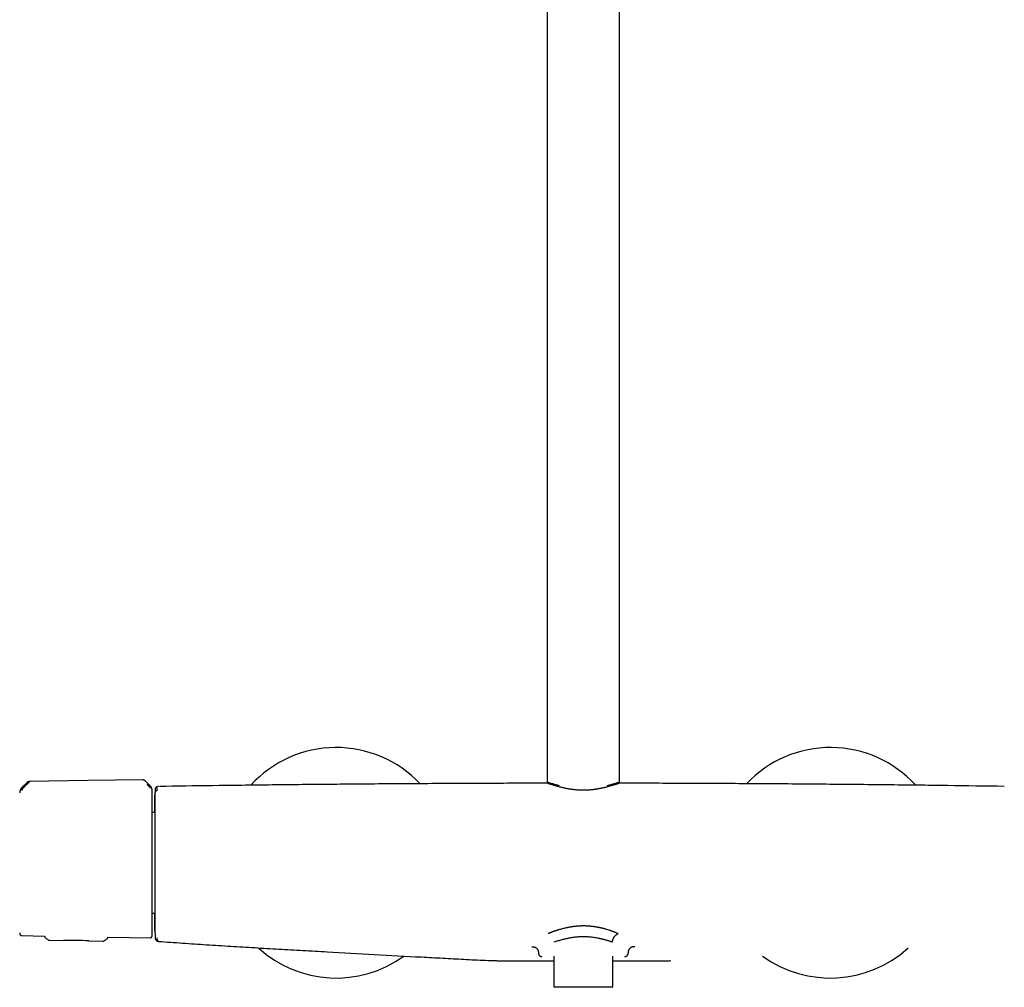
# Model space of a CAD drawing. Header units: millimetres. Extents: x 8 to 1795, y 12 to 2712.
# Tile 14 of 24: x 741 to 1040, y 1474 to 1768. Entities that reach past the tile are written whole.
import ezdxf

# ---------------------------------------------------------------- set-up
doc = ezdxf.new("R2010")
doc.units = ezdxf.units.MM

msp = doc.modelspace()

# ---------------------------------------------------------------- linework, layer by layer
at = {"color": 7, "linetype": 'Continuous', "lineweight": 30}
for p, q in [((901.47, 2018.04), (901.47, 1536.15)), ((923.37, 1536.15), (923.37, 2018.04)), ((743.61, 1536.02), (743.56, 1535.98)), ((744.36, 1536.29), (744.36, 1536.29)), ((779.57, 1536.36), (779.5, 1536.43)), ((780.87, 1535.08), (779.56, 1536.37)), ((779.56, 1536.37), (779.56, 1536.36)), ((743.52, 1535.94), (742.11, 1534.54)), ((742.12, 1534.54), (742.12, 1534.53)), ((742.8, 1534.73), (742.95, 1534.88)), ((743.51, 1535.94), (743.51, 1535.93)), ((743.52, 1535.94), (743.51, 1535.94)), ((781.59, 1533.38), (781.59, 1533.39)), ((782.47, 1533.92), (782.43, 1532.21)), ((782.47, 1534.01), (782.47, 1534.01)), ((782.98, 1533.48), (783.03, 1533.48)), ((783.47, 1534.78), (783.28, 1534.76)), ((902.26, 1535.57), (902.26, 1535.45)), ((919.61, 1534.72), (919.59, 1534.72)), ((922.57, 1535.45), (922.57, 1535.58)), ((782.4, 1526.91), (781.59, 1526.91)), ((781.59, 1496.32), (782.39, 1496.32)), ((742.01, 1489.48), (748.93, 1489.37)), ((748.93, 1489.37), (748.93, 1489.32)), ((748.93, 1489.32), (748.93, 1489.26)), ((748.93, 1489.32), (748.93, 1489.32)), ((767.93, 1488.59), (767.97, 1488.63)), ((768.14, 1489.07), (768.13, 1488.98)), ((768.13, 1488.98), (768.13, 1489)), ((768.14, 1489.07), (781.1, 1488.87)), ((782.43, 1491.02), (782.47, 1489.34)), ((782.47, 1489.11), (782.48, 1489.07)), ((750.43, 1488.07), (754.66, 1488.06)), ((750.43, 1488.07), (750.43, 1488.07)), ((762.36, 1487.93), (766.59, 1487.79)), ((766.59, 1487.79), (766.6, 1487.79)), ((783.35, 1487.76), (783.48, 1487.74)), ((899.68, 1483), (899.81, 1483.14)), ((903.44, 1483.25), (903.44, 1473.99)), ((921.4, 1473.99), (921.4, 1483.25)), ((925.02, 1483.14), (925.15, 1483)), ((903.44, 1473.99), (903.64, 1473.79)), ((903.44, 1473.99), (921.4, 1473.99)), ((921.2, 1473.79), (903.64, 1473.79)), ((921.2, 1473.79), (921.4, 1473.99))]:
    msp.add_line(p, q, dxfattribs=at)
at = {"color": 7, "linetype": 'Continuous', "lineweight": 30, "flags": 128}
for points in [[(778.62, 1536.81), (762.02, 1536.55), (744.36, 1536.29)], [(782.47, 1533.92), (782.47, 1533.89), (782.47, 1533.85), (782.47, 1533.8), (782.47, 1533.74), (782.47, 1533.65), (782.47, 1533.61), (782.47, 1533.58), (782.47, 1533.54), (782.47, 1533.49), (782.47, 1533.45), (782.47, 1533.4), (782.47, 1533.34), (782.47, 1533.28), (782.47, 1533.22), (782.47, 1533.15), (782.47, 1533.08), (782.47, 1533), (782.47, 1533), (782.47, 1532.99), (782.47, 1532.99), (782.47, 1532.99), (782.47, 1532.99), (782.47, 1532.99), (782.47, 1532.99), (782.47, 1532.99), (782.47, 1532.99), (782.47, 1532.99)], [(782.43, 1532.21), (782.43, 1532.21), (782.43, 1532.2), (782.43, 1532.2), (782.43, 1532.2), (782.43, 1532.19), (782.43, 1532.19), (782.43, 1532.17), (782.43, 1532.15), (782.43, 1532.12), (782.43, 1532.09), (782.43, 1532.07), (782.43, 1532.06), (782.43, 1532.04), (782.43, 1532.03), (782.43, 1531.92), (782.43, 1531.8), (782.43, 1531.66), (782.43, 1531.5), (782.43, 1531.32), (782.43, 1531), (782.43, 1530.82), (782.43, 1530.73), (782.43, 1530.71), (782.43, 1530.7), (782.43, 1530.7), (782.43, 1530.7), (782.43, 1530.7), (782.43, 1530.7), (782.43, 1530.7), (782.43, 1530.7), (782.43, 1530.68), (782.43, 1530.64), (782.43, 1530.59), (782.43, 1530.52), (782.43, 1530.43), (782.43, 1530.33), (782.43, 1530.21), (782.43, 1530.08), (782.43, 1529.92), (782.43, 1529.73), (782.43, 1529.6), (782.43, 1529.51), (782.43, 1529.44), (782.43, 1529.36), (782.43, 1529.29), (782.43, 1529.21), (782.43, 1528.92), (782.43, 1528.61), (782.43, 1528.27), (782.43, 1528.05), (782.43, 1527.82), (782.43, 1527.58), (782.43, 1527.34), (782.43, 1527.04), (782.43, 1526.76), (782.43, 1526.51), (782.43, 1526.29), (782.43, 1526.09), (782.43, 1525.92), (782.43, 1525.7), (782.43, 1525.45), (782.43, 1525.19), (782.43, 1524.9), (782.43, 1524.59), (782.43, 1524.29), (782.43, 1523.49), (782.43, 1522.66), (782.43, 1522.16), (782.43, 1521.64), (782.43, 1521.19), (782.43, 1520.7), (782.43, 1520.18), (782.43, 1519.62), (782.43, 1519.39), (782.43, 1519.15), (782.43, 1518.91), (782.43, 1518.66), (782.43, 1518.41), (782.43, 1518.25), (782.43, 1517.97), (782.43, 1517.67), (782.43, 1517.35), (782.43, 1516.88), (782.43, 1516.36), (782.43, 1515.8), (782.43, 1515.19), (782.43, 1514.68), (782.43, 1514.19), (782.43, 1513.73), (782.43, 1513.3), (782.43, 1512.9), (782.43, 1512.49), (782.43, 1512.13), (782.43, 1512.04), (782.43, 1511.95), (782.43, 1511.87), (782.43, 1511.78), (782.43, 1511.71), (782.43, 1511.63), (782.43, 1510.73), (782.43, 1509.84), (782.43, 1508.95), (782.43, 1508.07), (782.43, 1507.19), (782.43, 1506.84), (782.43, 1506.49), (782.43, 1506.15), (782.43, 1505.81), (782.43, 1505.47), (782.43, 1505.4), (782.43, 1505.33), (782.43, 1505.26), (782.43, 1505.19), (782.43, 1505.12), (782.43, 1505.11), (782.43, 1505.08), (782.43, 1505.02), (782.43, 1504.92), (782.43, 1504.77), (782.43, 1504.57), (782.43, 1504.33), (782.43, 1504.05), (782.43, 1503.72), (782.43, 1503.58), (782.43, 1503.43), (782.43, 1503.28), (782.43, 1503.12), (782.43, 1502.96), (782.43, 1502.88), (782.43, 1501.98), (782.43, 1501.19), (782.43, 1500.41), (782.43, 1499.71), (782.43, 1499.03), (782.43, 1498.36), (782.43, 1497.71), (782.43, 1497.07), (782.43, 1497.03), (782.43, 1496.98), (782.43, 1496.93), (782.43, 1496.88), (782.43, 1496.82), (782.43, 1496.76), (782.43, 1496.7), (782.43, 1496.51), (782.43, 1496.3), (782.43, 1496.13), (782.43, 1495.95), (782.43, 1495.77), (782.43, 1495.58), (782.43, 1495.43), (782.43, 1495.11), (782.43, 1494.82), (782.43, 1494.57), (782.43, 1494.34), (782.43, 1494.19), (782.43, 1494.04), (782.43, 1493.87), (782.43, 1493.69), (782.43, 1493.5), (782.43, 1493.31), (782.43, 1493.11), (782.43, 1492.91), (782.43, 1492.74), (782.43, 1492.6), (782.43, 1492.48), (782.43, 1492.38), (782.43, 1492.29), (782.43, 1492.2), (782.43, 1492.09), (782.43, 1491.98), (782.43, 1491.89), (782.43, 1491.8), (782.43, 1491.71), (782.43, 1491.63), (782.43, 1491.54), (782.43, 1491.47), (782.43, 1491.41), (782.43, 1491.39), (782.43, 1491.37), (782.43, 1491.36), (782.43, 1491.34), (782.43, 1491.33), (782.43, 1491.3), (782.43, 1491.26), (782.43, 1491.21), (782.43, 1491.17), (782.43, 1491.12), (782.43, 1491.09), (782.43, 1491.05), (782.43, 1491.03), (782.43, 1491.02)]]:
    msp.add_lwpolyline(points, dxfattribs=at)
at = {"color": 7, "linetype": 'Continuous', "lineweight": 30}
for centre, radius, start, end in [((837.42, 1511.61), 35, 43.3015, 137.7184), ((987.42, 1511.61), 35, 42.2841, 136.6957), ((743.85, 1490.43), 2.48, 181.2169, 190.5381), ((754.15, 1238.06), 250, 88.1172, 89.8829), ((837.42, 1511.61), 35, 227.5751, 305.982), ((987.42, 1511.61), 35, 234.0201, 312.427)]:
    msp.add_arc(centre, radius, start, end, dxfattribs=at)
for points, knots in [([(744.36, 1536.28), (744.35, 1536.27), (744.33, 1536.25), (744.3, 1536.22), (744.25, 1536.17), (744.19, 1536.12), (744.14, 1536.07), (744.1, 1536.02), (744.05, 1535.97), (743.99, 1535.92), (743.94, 1535.86), (743.87, 1535.8), (743.8, 1535.73), (743.71, 1535.64), (743.64, 1535.56), (743.58, 1535.51), (743.55, 1535.48), (743.52, 1535.45), (743.49, 1535.42), (743.46, 1535.39), (743.43, 1535.36), (743.36, 1535.29), (743.27, 1535.2), (743.16, 1535.09), (743.08, 1535.01), (743.02, 1534.95), (742.99, 1534.92), (742.97, 1534.9), (742.96, 1534.89), (742.95, 1534.88), (742.95, 1534.88), (742.95, 1534.88), (742.95, 1534.88)], [0, 0, 0, 0, 0.051373, 0.105665, 0.163102, 0.223828, 0.260047, 0.297372, 0.335805, 0.375343, 0.415981, 0.457712, 0.500527, 0.55796, 0.625151, 0.641553, 0.65843, 0.675777, 0.69359, 0.711864, 0.730595, 0.749776, 0.826538, 0.888784, 0.93693, 0.964012, 0.983495, 0.995471, 0.998664, 0.999564, 0.99984, 1, 1, 1, 1]), ([(744.36, 1536.29), (744.28, 1536.28), (744.13, 1536.27), (743.91, 1536.21), (743.74, 1536.12), (743.64, 1536.05), (743.61, 1536.02), (743.61, 1536.02)], [0, 0, 0, 0, 0.275078, 0.558497, 0.849386, 0.998236, 1, 1, 1, 1]), ([(779.48, 1536.45), (779.45, 1536.47), (779.4, 1536.51), (779.33, 1536.57), (779.26, 1536.61), (779.19, 1536.66), (779.09, 1536.71), (778.98, 1536.75), (778.86, 1536.78), (778.75, 1536.8), (778.66, 1536.81), (778.62, 1536.81)], [0, 0, 0, 0, 0.130269, 0.223369, 0.288012, 0.373142, 0.487691, 0.630329, 0.740715, 0.863594, 1, 1, 1, 1]), ([(779.5, 1536.42), (779.44, 1536.47), (779.33, 1536.58), (779.15, 1536.68), (778.99, 1536.74), (778.87, 1536.78), (778.74, 1536.8), (778.66, 1536.8), (778.62, 1536.8)], [0, 0, 0, 0, 0.218248, 0.487083, 0.617311, 0.745462, 0.872554, 1, 1, 1, 1]), ([(901.47, 1536.15), (901.47, 1536.11), (901.48, 1536.03), (901.53, 1535.93), (901.59, 1535.85), (901.65, 1535.8), (901.7, 1535.77), (901.72, 1535.76), (901.74, 1535.75), (901.76, 1535.74), (901.78, 1535.73), (901.83, 1535.71), (901.88, 1535.69), (901.94, 1535.67), (902.01, 1535.65), (902.09, 1535.63), (902.19, 1535.59), (902.31, 1535.56), (902.47, 1535.51), (902.65, 1535.46), (902.87, 1535.4), (903.12, 1535.32), (903.39, 1535.25), (903.68, 1535.16), (904, 1535.06), (904.37, 1534.95), (904.78, 1534.83), (905.08, 1534.75), (905.23, 1534.71)], [0, 0, 0, 0, 0.027194, 0.051421, 0.072418, 0.091699, 0.107197, 0.119265, 0.130521, 0.14223, 0.154392, 0.184866, 0.217896, 0.249566, 0.283222, 0.318831, 0.357441, 0.401797, 0.450487, 0.503541, 0.561015, 0.623002, 0.67797, 0.735887, 0.796928, 0.861249, 0.928944, 1, 1, 1, 1]), ([(901.47, 1536.15), (901.47, 1536.14), (901.47, 1536.13), (901.51, 1536.11), (901.58, 1536.08), (901.68, 1536.05), (901.81, 1536.01), (901.98, 1535.96), (902.15, 1535.9), (902.29, 1535.86), (902.37, 1535.84), (902.47, 1535.81), (902.56, 1535.78), (902.67, 1535.75), (902.78, 1535.72), (902.95, 1535.67), (903.21, 1535.59), (903.59, 1535.49), (904.02, 1535.37), (904.51, 1535.24), (904.87, 1535.15), (905.06, 1535.1)], [0, 0, 0, 0, 0.05376, 0.116015, 0.175366, 0.231818, 0.299237, 0.36855, 0.439774, 0.464194, 0.488833, 0.513692, 0.538771, 0.564071, 0.589592, 0.615334, 0.683876, 0.756607, 0.833534, 0.914664, 1, 1, 1, 1]), ([(919.59, 1534.71), (919.69, 1534.74), (919.89, 1534.79), (920.18, 1534.87), (920.45, 1534.95), (920.7, 1535.02), (920.93, 1535.09), (921.16, 1535.16), (921.36, 1535.22), (921.56, 1535.28), (921.74, 1535.33), (921.91, 1535.38), (922.06, 1535.42), (922.19, 1535.46), (922.3, 1535.5), (922.41, 1535.53), (922.51, 1535.56), (922.61, 1535.59), (922.71, 1535.62), (922.81, 1535.65), (922.89, 1535.68), (922.96, 1535.7), (923.02, 1535.72), (923.06, 1535.74), (923.1, 1535.76), (923.16, 1535.79), (923.21, 1535.83), (923.24, 1535.86), (923.26, 1535.88), (923.29, 1535.91), (923.32, 1535.96), (923.34, 1536.01), (923.36, 1536.07), (923.36, 1536.12), (923.37, 1536.15)], [0, 0, 0, 0, 0.043673, 0.092943, 0.138748, 0.181224, 0.220472, 0.267102, 0.308414, 0.344456, 0.388714, 0.429406, 0.466513, 0.501097, 0.535538, 0.564671, 0.597172, 0.633584, 0.673943, 0.717274, 0.758026, 0.795267, 0.828967, 0.859142, 0.881396, 0.90703, 0.936316, 0.941636, 0.948576, 0.957825, 0.966325, 0.976176, 0.98739, 1, 1, 1, 1]), ([(919.77, 1535.1), (919.95, 1535.14), (920.29, 1535.23), (920.75, 1535.35), (921.08, 1535.44), (921.29, 1535.5), (921.41, 1535.53), (921.53, 1535.57), (921.64, 1535.6), (921.74, 1535.63), (921.84, 1535.66), (922, 1535.7), (922.19, 1535.76), (922.41, 1535.82), (922.61, 1535.88), (922.78, 1535.93), (922.93, 1535.98), (923.06, 1536.02), (923.17, 1536.05), (923.26, 1536.09), (923.33, 1536.11), (923.37, 1536.13), (923.37, 1536.14), (923.37, 1536.15)], [0, 0, 0, 0, 0.079718, 0.155672, 0.227866, 0.251334, 0.274376, 0.296992, 0.319183, 0.340949, 0.36229, 0.383206, 0.441016, 0.497737, 0.553373, 0.607932, 0.66142, 0.713846, 0.765216, 0.828684, 0.895888, 0.966833, 1, 1, 1, 1]), ([(742.1, 1534.54), (742.05, 1534.48), (741.94, 1534.37), (741.8, 1534.18), (741.67, 1533.98), (741.57, 1533.76), (741.49, 1533.54), (741.42, 1533.3), (741.38, 1533.07), (741.38, 1532.91), (741.37, 1532.84)], [0, 0, 0, 0, 0.1229851, 0.2476813, 0.3735448, 0.5000002, 0.6264555, 0.752319, 0.877015, 1, 1, 1, 1]), ([(742.12, 1534.53), (742.11, 1534.52), (742.09, 1534.5), (742.05, 1534.46), (741.98, 1534.39), (741.89, 1534.29), (741.79, 1534.16), (741.7, 1534.02), (741.62, 1533.86), (741.55, 1533.7), (741.5, 1533.54), (741.46, 1533.4), (741.43, 1533.28), (741.42, 1533.2), (741.42, 1533.15), (741.41, 1533.12), (741.41, 1533.11)], [0, 0, 0, 0, 0.007539, 0.032602, 0.07418, 0.124929, 0.188679, 0.265565, 0.331914, 0.405634, 0.486045, 0.573984, 0.669568, 0.772326, 0.882537, 1, 1, 1, 1]), ([(742.8, 1534.73), (742.78, 1534.71), (742.73, 1534.66), (742.67, 1534.6), (742.62, 1534.55), (742.57, 1534.5), (742.53, 1534.45), (742.5, 1534.42), (742.44, 1534.35), (742.36, 1534.26), (742.27, 1534.15), (742.19, 1534.05), (742.14, 1533.97), (742.1, 1533.91), (742.08, 1533.86), (742.06, 1533.82), (742.05, 1533.79), (742.04, 1533.75), (742.02, 1533.71), (742.01, 1533.66), (742.01, 1533.63), (742.01, 1533.61), (742.01, 1533.61)], [0, 0, 0, 0, 0.0500447, 0.0955535, 0.1363826, 0.1724204, 0.2035824, 0.2298062, 0.2510478, 0.3411322, 0.4242319, 0.5004672, 0.5590685, 0.6200381, 0.6514669, 0.6835681, 0.7163663, 0.7498711, 0.8052078, 0.8657489, 0.930959, 1, 1, 1, 1]), ([(742.54, 1534.95), (742.54, 1534.95), (742.55, 1534.94), (742.59, 1534.92), (742.62, 1534.9), (742.66, 1534.87), (742.7, 1534.83), (742.75, 1534.78), (742.78, 1534.75), (742.8, 1534.73)], [0, 0, 0, 0, 0.2665981, 0.4015222, 0.5329558, 0.658345, 0.7765177, 0.8887419, 1, 1, 1, 1]), ([(780.13, 1535.31), (780.14, 1535.33), (780.18, 1535.36), (780.23, 1535.41), (780.27, 1535.45), (780.31, 1535.48), (780.34, 1535.5), (780.38, 1535.53), (780.39, 1535.53), (780.4, 1535.53)], [0, 0, 0, 0, 0.1116996, 0.2243535, 0.3427722, 0.4681768, 0.5994249, 0.7340326, 1, 1, 1, 1]), ([(781.1, 1534.22), (781.1, 1534.23), (781.1, 1534.24), (781.09, 1534.28), (781.07, 1534.32), (781.04, 1534.36), (781.01, 1534.41), (780.97, 1534.45), (780.93, 1534.5), (780.87, 1534.57), (780.8, 1534.64), (780.73, 1534.71), (780.65, 1534.79), (780.57, 1534.87), (780.5, 1534.94), (780.45, 1534.99), (780.42, 1535.02), (780.39, 1535.05), (780.35, 1535.09), (780.31, 1535.13), (780.26, 1535.18), (780.22, 1535.22), (780.18, 1535.26), (780.15, 1535.28), (780.14, 1535.3), (780.13, 1535.31), (780.13, 1535.31), (780.13, 1535.31), (780.13, 1535.31), (780.13, 1535.31), (780.13, 1535.31), (780.13, 1535.31)], [0, 0, 0, 0, 0.069381, 0.134474, 0.194647, 0.249723, 0.286616, 0.328877, 0.376647, 0.440744, 0.499958, 0.554703, 0.614664, 0.6798, 0.750013, 0.76892, 0.790509, 0.814753, 0.841618, 0.871065, 0.903043, 0.937492, 0.964713, 0.984146, 0.995886, 0.998893, 0.999683, 0.9999, 0.999964, 0.999986, 1, 1, 1, 1]), ([(781.49, 1533.94), (781.49, 1533.95), (781.49, 1533.98), (781.48, 1534.03), (781.47, 1534.07), (781.46, 1534.09), (781.46, 1534.12), (781.44, 1534.16), (781.43, 1534.21), (781.41, 1534.27), (781.39, 1534.32), (781.37, 1534.37), (781.35, 1534.41), (781.32, 1534.47), (781.29, 1534.56), (781.2, 1534.7), (781.06, 1534.87), (780.94, 1535), (780.87, 1535.07)], [0, 0, 0, 0, 0.125554, 0.251039, 0.290001, 0.310057, 0.344618, 0.393554, 0.456767, 0.493798, 0.534579, 0.576341, 0.60187, 0.627562, 0.693703, 0.759502, 0.875658, 1, 1, 1, 1]), ([(781.24, 1534.63), (781.23, 1534.65), (781.18, 1534.74), (781.06, 1534.89), (780.94, 1535.02), (780.88, 1535.09)], [0, 0, 0, 0, 0.09379, 0.526659, 1, 1, 1, 1]), ([(781.59, 1533.39), (781.59, 1533.43), (781.59, 1533.5), (781.58, 1533.6), (781.57, 1533.67), (781.57, 1533.72), (781.56, 1533.75), (781.56, 1533.8), (781.54, 1533.88), (781.51, 1534), (781.47, 1534.15), (781.41, 1534.31), (781.35, 1534.44), (781.3, 1534.52), (781.29, 1534.55)], [0, 0, 0, 0, 0.13859, 0.246275, 0.323202, 0.350406, 0.370585, 0.405796, 0.454324, 0.560898, 0.666494, 0.793532, 0.941763, 1, 1, 1, 1]), ([(781.59, 1511.78), (781.59, 1512.07), (781.59, 1512.64), (781.59, 1513.5), (781.59, 1514.36), (781.59, 1515.24), (781.59, 1516.05), (781.59, 1516.81), (781.59, 1517.51), (781.59, 1518.2), (781.59, 1518.89), (781.59, 1519.65), (781.59, 1520.46), (781.59, 1521.32), (781.59, 1522.17), (781.59, 1523.01), (781.59, 1523.82), (781.59, 1524.6), (781.59, 1525.36), (781.59, 1526.1), (781.59, 1526.81), (781.59, 1527.49), (781.59, 1528.15), (781.59, 1528.77), (781.59, 1529.36), (781.59, 1529.87), (781.59, 1530.31), (781.59, 1530.69), (781.59, 1531.04), (781.59, 1531.37), (781.59, 1531.7), (781.59, 1532.02), (781.59, 1532.33), (781.59, 1532.6), (781.59, 1532.82), (781.59, 1533.01), (781.59, 1533.16), (781.59, 1533.27), (781.59, 1533.35), (781.59, 1533.37), (781.59, 1533.38)], [0, 0, 0, 0, 0.025584, 0.05117, 0.077404, 0.103828, 0.130677, 0.152041, 0.173419, 0.195242, 0.217142, 0.23906, 0.267512, 0.29597, 0.324782, 0.353689, 0.382787, 0.411491, 0.440267, 0.469148, 0.498049, 0.527491, 0.556939, 0.586301, 0.615625, 0.644825, 0.667655, 0.690501, 0.713078, 0.735595, 0.75813, 0.786264, 0.814404, 0.842056, 0.86955, 0.896665, 0.922944, 0.949025, 0.974507, 1, 1, 1, 1]), ([(783.12, 1534.71), (783.11, 1534.71), (783.09, 1534.7), (783.06, 1534.69), (783.03, 1534.68), (783.01, 1534.67), (782.98, 1534.65), (782.96, 1534.64), (782.93, 1534.63), (782.91, 1534.62), (782.89, 1534.61), (782.87, 1534.6), (782.85, 1534.59), (782.83, 1534.58), (782.81, 1534.56), (782.79, 1534.55), (782.76, 1534.53), (782.73, 1534.51), (782.7, 1534.48), (782.66, 1534.44), (782.61, 1534.39), (782.57, 1534.33), (782.53, 1534.27), (782.5, 1534.19), (782.48, 1534.1), (782.47, 1534.05), (782.47, 1534.02)], [0, 0, 0, 0, 0.038667, 0.082882, 0.125283, 0.165869, 0.204641, 0.241597, 0.276738, 0.310064, 0.338443, 0.365447, 0.392839, 0.421309, 0.450854, 0.481475, 0.513173, 0.559357, 0.607648, 0.658046, 0.710548, 0.765154, 0.820831, 0.878533, 0.938257, 1, 1, 1, 1]), ([(782.47, 1534.05), (782.47, 1534.05), (782.47, 1534.04), (782.47, 1534.03), (782.47, 1533.98), (782.47, 1533.96)], [0, 0, 0, 0, 0.333263, 0.666582, 1, 1, 1, 1]), ([(782.98, 1533.48), (782.95, 1533.48), (782.88, 1533.48), (782.79, 1533.45), (782.7, 1533.4), (782.62, 1533.34), (782.55, 1533.26), (782.5, 1533.17), (782.47, 1533.08), (782.47, 1533.02), (782.47, 1532.99)], [0, 0, 0, 0, 0.116925, 0.240508, 0.368965, 0.500005, 0.631045, 0.7595, 0.88308, 1, 1, 1, 1]), ([(782.98, 1534.42), (782.98, 1534.41), (782.98, 1534.39), (782.98, 1534.35), (782.98, 1534.3), (782.98, 1534.23), (782.98, 1534.16), (782.98, 1534.06), (782.98, 1533.91), (782.98, 1533.72), (782.98, 1533.56), (782.98, 1533.48)], [0, 0, 0, 0, 0.109932, 0.213734, 0.312257, 0.406498, 0.497527, 0.586403, 0.724001, 0.861491, 1, 1, 1, 1]), ([(783.47, 1534.78), (783.41, 1534.78), (783.29, 1534.77), (783.18, 1534.73), (783.12, 1534.71)], [0, 0, 0, 0, 0.51043, 1, 1, 1, 1]), ([(785.75, 1534.82), (785.53, 1534.81), (785.04, 1534.81), (784.4, 1534.8), (783.96, 1534.79), (783.8, 1534.79)], [0, 0, 0, 0, 0.332499, 0.753322, 1, 1, 1, 1]), ([(901.73, 1535.75), (899.15, 1535.75), (890.43, 1535.75), (875.57, 1535.69), (857.15, 1535.59), (838.73, 1535.45), (820.31, 1535.27), (802.65, 1535.06), (791.13, 1534.89), (785.75, 1534.81)], [0, 0, 0, 0, 0.066707, 0.225525, 0.384342, 0.543158, 0.701974, 0.860791, 1, 1, 1, 1]), ([(905.23, 1534.71), (905.33, 1534.69), (905.54, 1534.63), (905.88, 1534.55), (906.23, 1534.47), (906.56, 1534.39), (906.88, 1534.32), (907.18, 1534.26), (907.45, 1534.21), (907.71, 1534.16), (907.93, 1534.12), (908.15, 1534.08), (908.35, 1534.05), (908.56, 1534.02), (908.77, 1533.99), (909.11, 1533.94), (909.59, 1533.88), (910.22, 1533.82), (910.86, 1533.77), (911.51, 1533.74), (912.16, 1533.73), (912.81, 1533.73), (913.47, 1533.75), (914.11, 1533.78), (914.72, 1533.83), (915.18, 1533.88), (915.5, 1533.91), (915.69, 1533.94), (915.89, 1533.97), (916.12, 1534), (916.37, 1534.03), (916.66, 1534.08), (916.96, 1534.13), (917.3, 1534.19), (917.66, 1534.26), (918.03, 1534.34), (918.43, 1534.43), (918.84, 1534.52), (919.24, 1534.62), (919.49, 1534.68), (919.61, 1534.71)], [0, 0, 0, 0, 0.025696, 0.055374, 0.083066, 0.108799, 0.132591, 0.154454, 0.174393, 0.192411, 0.208506, 0.222787, 0.236733, 0.2508, 0.264963, 0.279213, 0.319581, 0.360575, 0.401643, 0.44271, 0.483814, 0.524986, 0.566163, 0.607235, 0.646707, 0.684058, 0.696883, 0.709436, 0.722529, 0.737693, 0.754956, 0.774332, 0.795834, 0.819465, 0.845229, 0.873127, 0.903158, 0.935319, 0.969605, 1, 1, 1, 1]), ([(1040.2, 1534.8), (1034.45, 1534.88), (1022.56, 1535.06), (1004.52, 1535.27), (986.1, 1535.45), (967.68, 1535.59), (949.26, 1535.69), (934.4, 1535.75), (925.67, 1535.75), (923.09, 1535.75)], [0, 0, 0, 0, 0.147363, 0.304659, 0.461956, 0.619255, 0.776554, 0.93385, 1, 1, 1, 1]), ([(782.34, 1526.91), (782.34, 1527.04), (782.34, 1527.38), (782.35, 1527.91), (782.36, 1528.48), (782.37, 1529.02), (782.38, 1529.52), (782.39, 1529.98), (782.39, 1530.39), (782.4, 1530.77), (782.41, 1531.1), (782.41, 1531.39), (782.42, 1531.64), (782.42, 1531.85), (782.43, 1532.01), (782.43, 1532.12), (782.43, 1532.19), (782.43, 1532.2), (782.43, 1532.21)], [0, 0, 0, 0, 0.0383188, 0.1023525, 0.1664366, 0.2306058, 0.2945655, 0.3584215, 0.4223178, 0.4863803, 0.5503878, 0.6143423, 0.6783842, 0.7427092, 0.8072529, 0.8715531, 0.9357539, 1, 1, 1, 1]), ([(781.59, 1489.84), (781.59, 1489.85), (781.59, 1489.86), (781.59, 1489.92), (781.59, 1490.02), (781.59, 1490.15), (781.59, 1490.32), (781.59, 1490.5), (781.59, 1490.69), (781.59, 1490.91), (781.59, 1491.16), (781.59, 1491.44), (781.59, 1491.77), (781.59, 1492.15), (781.59, 1492.56), (781.59, 1493), (781.59, 1493.48), (781.59, 1493.99), (781.59, 1494.53), (781.59, 1495.1), (781.59, 1495.7), (781.59, 1496.33), (781.59, 1496.99), (781.59, 1497.67), (781.59, 1498.37), (781.59, 1499.09), (781.59, 1499.83), (781.59, 1500.59), (781.59, 1501.36), (781.59, 1502.15), (781.59, 1502.94), (781.59, 1503.78), (781.59, 1504.65), (781.59, 1505.56), (781.59, 1506.47), (781.59, 1507.38), (781.59, 1508.29), (781.59, 1509.18), (781.59, 1510.05), (781.59, 1510.92), (781.59, 1511.49), (781.59, 1511.78)], [0, 0, 0, 0, 0.025655, 0.051318, 0.077645, 0.104165, 0.131122, 0.152575, 0.174043, 0.195965, 0.217964, 0.239981, 0.265503, 0.291024, 0.316763, 0.342682, 0.368622, 0.394823, 0.421023, 0.44731, 0.473645, 0.500002, 0.526343, 0.552683, 0.57897, 0.605165, 0.631381, 0.657306, 0.68323, 0.708969, 0.734485, 0.760022, 0.788024, 0.816032, 0.84351, 0.870819, 0.897719, 0.923762, 0.949595, 0.974792, 1, 1, 1, 1]), ([(782.43, 1491.02), (782.43, 1491.03), (782.43, 1491.03), (782.43, 1491.05), (782.43, 1491.09), (782.43, 1491.14), (782.43, 1491.2), (782.42, 1491.29), (782.42, 1491.39), (782.42, 1491.5), (782.42, 1491.57), (782.42, 1491.62), (782.42, 1491.66), (782.42, 1491.7), (782.42, 1491.75), (782.41, 1491.84), (782.41, 1491.99), (782.41, 1492.17), (782.4, 1492.29), (782.4, 1492.35), (782.4, 1492.42), (782.4, 1492.49), (782.4, 1492.58), (782.4, 1492.75), (782.39, 1493.02), (782.39, 1493.3), (782.38, 1493.5), (782.38, 1493.6), (782.38, 1493.71), (782.38, 1493.81), (782.37, 1493.92), (782.37, 1494.08), (782.37, 1494.28), (782.36, 1494.53), (782.36, 1494.79), (782.35, 1495.06), (782.35, 1495.34), (782.35, 1495.62), (782.34, 1495.94), (782.34, 1496.17), (782.34, 1496.32), (782.34, 1496.32)], [0, 0, 0, 0, 0.036105, 0.072198, 0.108305, 0.14445, 0.18066, 0.215184, 0.259452, 0.303727, 0.31533, 0.326937, 0.33855, 0.350169, 0.361795, 0.373428, 0.420575, 0.467705, 0.480053, 0.492405, 0.504761, 0.517123, 0.532274, 0.550663, 0.60571, 0.660656, 0.675042, 0.689428, 0.703818, 0.718211, 0.73261, 0.747016, 0.777461, 0.807922, 0.838414, 0.868953, 0.899554, 0.930233, 0.958127, 0.999633, 1, 1, 1, 1]), ([(923.03, 1490.1), (922.9, 1490.15), (922.64, 1490.25), (922.37, 1490.37), (922.2, 1490.43), (922.16, 1490.45), (922.12, 1490.46), (922.07, 1490.48), (922.03, 1490.5), (921.98, 1490.52), (921.94, 1490.53), (921.9, 1490.55), (921.84, 1490.57), (921.76, 1490.6), (921.64, 1490.64), (921.49, 1490.7), (921.31, 1490.77), (921.08, 1490.85), (920.86, 1490.93), (920.65, 1491), (920.34, 1491.11), (919.89, 1491.25), (919.44, 1491.39), (919.14, 1491.47), (919.01, 1491.51), (918.88, 1491.54), (918.71, 1491.59), (918.57, 1491.62), (918.46, 1491.65), (918.43, 1491.66), (918.4, 1491.67), (918.36, 1491.68), (918.33, 1491.68), (918.29, 1491.69), (918.27, 1491.7), (918.24, 1491.71), (918.2, 1491.72), (918.13, 1491.73), (918.02, 1491.76), (917.89, 1491.79), (917.76, 1491.82), (917.63, 1491.85), (917.48, 1491.88), (917.32, 1491.91), (917.14, 1491.95), (916.96, 1491.99), (916.8, 1492.02), (916.58, 1492.05), (916.31, 1492.1), (915.97, 1492.16), (915.65, 1492.2), (915.37, 1492.24), (915.08, 1492.27), (914.83, 1492.3), (914.61, 1492.32), (914.41, 1492.34), (914.21, 1492.36), (913.99, 1492.37), (913.76, 1492.39), (913.52, 1492.4), (913.27, 1492.41), (913.02, 1492.42), (912.78, 1492.42), (912.58, 1492.42), (912.43, 1492.42), (912.3, 1492.42), (912.17, 1492.42), (912.02, 1492.42), (911.84, 1492.42), (911.65, 1492.41), (911.43, 1492.4), (911.2, 1492.39), (910.96, 1492.38), (910.79, 1492.37), (910.69, 1492.36), (910.62, 1492.35), (910.56, 1492.35), (910.48, 1492.34), (910.39, 1492.33), (910.26, 1492.32), (910.1, 1492.3), (909.89, 1492.28), (909.72, 1492.26), (909.57, 1492.24), (909.47, 1492.23), (909.37, 1492.22), (909.26, 1492.2), (909.15, 1492.19), (909.08, 1492.18), (909.02, 1492.17), (908.95, 1492.16), (908.84, 1492.14), (908.7, 1492.12), (908.53, 1492.09), (908.33, 1492.06), (908.09, 1492.01), (907.81, 1491.96), (907.57, 1491.91), (907.41, 1491.88), (907.33, 1491.86), (907.27, 1491.85), (907.21, 1491.83), (906.99, 1491.79), (906.59, 1491.69), (906.03, 1491.55), (905.48, 1491.4), (905.07, 1491.28), (904.81, 1491.2), (904.69, 1491.16), (904.58, 1491.13), (904.46, 1491.09), (904.32, 1491.05), (904.15, 1490.99), (903.96, 1490.93), (903.78, 1490.87), (903.64, 1490.82), (903.54, 1490.78), (903.45, 1490.75), (903.35, 1490.71), (903.26, 1490.68), (903.17, 1490.65), (903.07, 1490.61), (902.98, 1490.58), (902.88, 1490.54), (902.78, 1490.5), (902.7, 1490.47), (902.64, 1490.45), (902.59, 1490.43), (902.52, 1490.4), (902.43, 1490.36), (902.32, 1490.32), (902.22, 1490.28), (902.1, 1490.23), (901.96, 1490.17), (901.86, 1490.12), (901.81, 1490.1)], [0, 0, 0, 0, 0.022243, 0.044613, 0.047075, 0.049538, 0.051999, 0.054461, 0.056921, 0.059382, 0.061841, 0.06377, 0.066632, 0.070792, 0.07724, 0.085431, 0.095363, 0.107036, 0.120453, 0.130646, 0.139014, 0.168346, 0.197945, 0.204518, 0.2111, 0.217208, 0.223217, 0.235291, 0.236766, 0.238266, 0.23979, 0.241338, 0.242911, 0.244509, 0.246131, 0.246789, 0.248601, 0.251405, 0.256693, 0.263762, 0.268999, 0.274919, 0.281527, 0.28883, 0.29683, 0.305532, 0.312838, 0.318101, 0.33418, 0.349542, 0.362637, 0.374954, 0.386536, 0.399335, 0.407193, 0.415446, 0.424092, 0.43313, 0.44353, 0.453913, 0.463438, 0.475134, 0.485213, 0.49368, 0.500541, 0.504834, 0.510166, 0.516535, 0.523937, 0.532369, 0.540686, 0.551816, 0.561839, 0.570759, 0.573366, 0.575783, 0.57867, 0.582028, 0.585854, 0.590149, 0.597843, 0.606692, 0.616692, 0.62089, 0.625261, 0.629806, 0.634525, 0.639416, 0.643113, 0.643914, 0.647295, 0.652402, 0.65842, 0.665811, 0.674574, 0.684706, 0.697675, 0.712353, 0.716764, 0.719558, 0.722352, 0.725145, 0.727938, 0.752846, 0.779688, 0.805877, 0.831653, 0.839232, 0.844586, 0.849355, 0.855362, 0.862602, 0.871072, 0.880767, 0.89168, 0.898113, 0.903048, 0.907979, 0.912905, 0.917827, 0.922745, 0.927657, 0.933056, 0.938449, 0.943835, 0.949216, 0.951328, 0.954183, 0.958178, 0.96331, 0.96957, 0.976273, 0.980834, 0.990897, 1, 1, 1, 1]), ([(741.41, 1489.98), (741.43, 1489.93), (741.45, 1489.83), (741.54, 1489.7), (741.65, 1489.59), (741.77, 1489.52), (741.89, 1489.49), (741.97, 1489.48), (742.01, 1489.48)], [0, 0, 0, 0, 0.178564, 0.367716, 0.561633, 0.713087, 0.860093, 1, 1, 1, 1]), ([(748.93, 1489.26), (748.94, 1489.24), (748.94, 1489.19), (748.96, 1489.12), (748.99, 1489.08), (749, 1489.07)], [0, 0, 0, 0, 0.257405, 0.805383, 1, 1, 1, 1]), ([(749, 1489.07), (749.01, 1489.04), (749.04, 1488.99), (749.09, 1488.95), (749.12, 1488.92)], [0, 0, 0, 0, 0.454079, 1, 1, 1, 1]), ([(749.12, 1488.92), (749.12, 1488.92), (749.12, 1488.92), (749.12, 1488.93), (749.12, 1488.93)], [0, 0, 0, 0, 0.500001, 1, 1, 1, 1]), ([(749.12, 1488.92), (749.26, 1488.8), (749.55, 1488.57), (749.85, 1488.34), (749.99, 1488.22)], [0, 0, 0, 0, 0.509729, 1, 1, 1, 1]), ([(749.99, 1488.23), (750.02, 1488.2), (750.08, 1488.16), (750.19, 1488.11), (750.31, 1488.08), (750.38, 1488.07), (750.42, 1488.07)], [0, 0, 0, 0, 0.241258, 0.489435, 0.74427, 1, 1, 1, 1]), ([(767.04, 1487.93), (767.18, 1488.04), (767.48, 1488.26), (767.78, 1488.48), (767.93, 1488.59)], [0, 0, 0, 0, 0.489878, 1, 1, 1, 1]), ([(767.93, 1488.6), (767.96, 1488.62), (768.02, 1488.67), (768.08, 1488.76), (768.12, 1488.87), (768.13, 1488.95), (768.13, 1488.98)], [0, 0, 0, 0, 0.246772, 0.5, 0.753228, 1, 1, 1, 1]), ([(781.1, 1488.87), (781.14, 1488.88), (781.2, 1488.88), (781.29, 1488.91), (781.38, 1488.97), (781.45, 1489.06), (781.48, 1489.13), (781.49, 1489.16)], [0, 0, 0, 0, 0.180173, 0.369594, 0.562929, 0.787408, 1, 1, 1, 1]), ([(781.49, 1489.16), (781.51, 1489.22), (781.54, 1489.34), (781.57, 1489.52), (781.59, 1489.69), (781.59, 1489.79), (781.59, 1489.84)], [0, 0, 0, 0, 0.264834, 0.515751, 0.758652, 1, 1, 1, 1]), ([(782.47, 1489.34), (782.47, 1489.33), (782.47, 1489.31), (782.47, 1489.29), (782.47, 1489.27), (782.47, 1489.25), (782.47, 1489.23), (782.47, 1489.21), (782.47, 1489.2), (782.47, 1489.18), (782.47, 1489.16), (782.47, 1489.15), (782.47, 1489.13), (782.47, 1489.12), (782.47, 1489.11)], [0, 0, 0, 0, 0.06552, 0.132496, 0.20093, 0.270822, 0.342175, 0.414989, 0.489265, 0.552866, 0.654846, 0.76336, 0.878411, 1, 1, 1, 1]), ([(782.47, 1489.07), (782.47, 1489.06), (782.48, 1489.02), (782.48, 1488.98), (782.48, 1488.94), (782.48, 1488.91), (782.48, 1488.88), (782.48, 1488.85), (782.48, 1488.82), (782.48, 1488.8), (782.48, 1488.78), (782.48, 1488.77), (782.48, 1488.75), (782.48, 1488.74), (782.48, 1488.73), (782.48, 1488.72), (782.48, 1488.71), (782.48, 1488.71), (782.48, 1488.71), (782.49, 1488.7), (782.49, 1488.7)], [0, 0, 0, 0, 0.0640816, 0.1325574, 0.1994513, 0.2647909, 0.3285604, 0.3896488, 0.4491994, 0.5072061, 0.5636663, 0.6195623, 0.6738611, 0.7265743, 0.777704, 0.8272487, 0.874365, 0.9199503, 0.9640031, 1, 1, 1, 1]), ([(782.49, 1488.7), (782.49, 1488.67), (782.5, 1488.58), (782.55, 1488.42), (782.64, 1488.23), (782.77, 1488.07), (782.93, 1487.93), (783.11, 1487.83), (783.29, 1487.76), (783.42, 1487.75), (783.48, 1487.74)], [0, 0, 0, 0, 0.063235, 0.194976, 0.330845, 0.469042, 0.607256, 0.743173, 0.874993, 1, 1, 1, 1]), ([(782.98, 1488.83), (782.98, 1488.79), (782.98, 1488.72), (782.98, 1488.64), (782.98, 1488.61), (782.98, 1488.59)], [0, 0, 0, 0, 0.333903, 0.66734, 1, 1, 1, 1]), ([(782.98, 1488.59), (783, 1488.53), (783.02, 1488.41), (783.1, 1488.24), (783.2, 1488.07), (783.32, 1487.91), (783.43, 1487.8), (783.48, 1487.74)], [0, 0, 0, 0, 0.202392, 0.403568, 0.603548, 0.802352, 1, 1, 1, 1]), ([(903.63, 1487.58), (903.82, 1487.64), (904.2, 1487.78), (904.8, 1487.97), (905.39, 1488.14), (905.99, 1488.31), (906.58, 1488.46), (907.17, 1488.6), (907.76, 1488.72), (908.36, 1488.84), (908.98, 1488.94), (909.6, 1489.04), (910.21, 1489.11), (910.8, 1489.17), (911.36, 1489.22), (911.9, 1489.24), (912.33, 1489.25), (912.65, 1489.25), (912.87, 1489.24), (913.1, 1489.24), (913.34, 1489.23), (913.57, 1489.22), (913.92, 1489.19), (914.38, 1489.15), (914.99, 1489.09), (915.66, 1489), (916.36, 1488.88), (916.86, 1488.79), (917.14, 1488.73), (917.22, 1488.71), (917.3, 1488.69), (917.38, 1488.67), (917.47, 1488.66), (917.55, 1488.64), (917.69, 1488.6), (917.89, 1488.56), (918.16, 1488.49), (918.47, 1488.41), (918.81, 1488.32), (919.17, 1488.22), (919.55, 1488.11), (919.95, 1487.99), (920.36, 1487.86), (920.79, 1487.72), (921.06, 1487.62), (921.21, 1487.57)], [0, 0, 0, 0, 0.039821, 0.078472, 0.115958, 0.152282, 0.18745, 0.221467, 0.254339, 0.286071, 0.32095, 0.354362, 0.386321, 0.416842, 0.445943, 0.473645, 0.499971, 0.511518, 0.523198, 0.53501, 0.546957, 0.55904, 0.571261, 0.60062, 0.630771, 0.667719, 0.705839, 0.745155, 0.74941, 0.753775, 0.75825, 0.762835, 0.767529, 0.772333, 0.777248, 0.791329, 0.806242, 0.825081, 0.8451, 0.866301, 0.890326, 0.915709, 0.942448, 0.970545, 1, 1, 1, 1]), ([(921.21, 1487.57), (921.21, 1487.57), (921.21, 1487.58), (921.21, 1487.6), (921.22, 1487.63), (921.23, 1487.68), (921.24, 1487.72), (921.25, 1487.75), (921.26, 1487.78), (921.27, 1487.82), (921.27, 1487.86), (921.29, 1487.9), (921.3, 1487.94), (921.33, 1488.05), (921.38, 1488.22), (921.46, 1488.44), (921.55, 1488.62), (921.62, 1488.75), (921.67, 1488.85), (921.73, 1488.94), (921.79, 1489.03), (921.85, 1489.12), (921.91, 1489.2), (921.98, 1489.29), (922.06, 1489.39), (922.13, 1489.48), (922.21, 1489.56), (922.29, 1489.63), (922.37, 1489.71), (922.46, 1489.78), (922.57, 1489.86), (922.71, 1489.95), (922.86, 1490.03), (922.97, 1490.08), (923.03, 1490.1)], [0, 0, 0, 0, 0.001455, 0.003711, 0.015412, 0.034631, 0.042739, 0.051714, 0.061571, 0.07233, 0.084012, 0.096645, 0.110258, 0.124887, 0.1922, 0.259668, 0.326704, 0.359775, 0.392365, 0.424341, 0.455582, 0.485973, 0.515418, 0.552186, 0.588722, 0.624878, 0.660518, 0.695528, 0.729818, 0.763325, 0.810695, 0.866402, 0.929507, 1, 1, 1, 1]), ([(766.6, 1487.79), (766.64, 1487.79), (766.71, 1487.79), (766.83, 1487.82), (766.94, 1487.86), (767.01, 1487.91), (767.04, 1487.93)], [0, 0, 0, 0, 0.259442, 0.513212, 0.759452, 1, 1, 1, 1]), ([(783.48, 1487.75), (783.48, 1487.75), (783.48, 1487.74), (783.48, 1487.74), (783.48, 1487.74)], [0, 0, 0, 0, 0.074959, 1, 1, 1, 1]), ([(783.48, 1487.74), (785.92, 1487.57), (790.79, 1487.22), (798.1, 1486.74), (805.41, 1486.28), (812.72, 1485.84), (820.03, 1485.4), (827.35, 1484.98), (837, 1484.44), (848.99, 1483.78), (859.62, 1483.2), (866.54, 1482.83), (869.76, 1482.66), (872.98, 1482.49), (876.2, 1482.31), (879.42, 1482.14), (882.64, 1482), (884.79, 1481.93), (885.87, 1481.9)], [0, 0, 0, 0, 0.071439, 0.142867, 0.214289, 0.28571, 0.357131, 0.428551, 0.499969, 0.639943, 0.779914, 0.811336, 0.842757, 0.874179, 0.905606, 0.937047, 0.968509, 1, 1, 1, 1]), ([(896.8, 1486.11), (896.89, 1486.11), (897.08, 1486.11), (897.35, 1486.08), (897.59, 1486.03), (897.8, 1485.95), (897.98, 1485.86), (898.15, 1485.74), (898.3, 1485.61), (898.43, 1485.46), (898.55, 1485.3), (898.65, 1485.12), (898.73, 1484.91), (898.78, 1484.67), (898.8, 1484.4), (898.81, 1484.23), (898.81, 1484.14)], [0, 0, 0, 0, 0.083958, 0.167762, 0.250727, 0.312563, 0.374686, 0.437218, 0.49982, 0.562416, 0.624943, 0.687387, 0.749825, 0.833033, 0.916346, 1, 1, 1, 1]), ([(928.03, 1486.11), (927.94, 1486.11), (927.77, 1486.11), (927.51, 1486.09), (927.26, 1486.04), (927.05, 1485.96), (926.87, 1485.86), (926.7, 1485.75), (926.54, 1485.61), (926.4, 1485.45), (926.28, 1485.28), (926.18, 1485.1), (926.1, 1484.89), (926.05, 1484.66), (926.03, 1484.39), (926.03, 1484.22), (926.03, 1484.14)], [0, 0, 0, 0, 0.08058, 0.16188, 0.244358, 0.307209, 0.370895, 0.435258, 0.499998, 0.564739, 0.629102, 0.692789, 0.755641, 0.838121, 0.919421, 1, 1, 1, 1]), ([(898.81, 1484.14), (898.81, 1484.09), (898.81, 1484.01), (898.84, 1483.89), (898.88, 1483.77), (898.93, 1483.67), (898.99, 1483.57), (899.07, 1483.46), (899.19, 1483.34), (899.36, 1483.24), (899.52, 1483.18), (899.67, 1483.14), (899.77, 1483.14), (899.81, 1483.14)], [0, 0, 0, 0, 0.082482, 0.162294, 0.239438, 0.313915, 0.385726, 0.454873, 0.585017, 0.704572, 0.813563, 0.912023, 1, 1, 1, 1]), ([(925.02, 1483.14), (925.09, 1483.14), (925.22, 1483.15), (925.4, 1483.21), (925.54, 1483.28), (925.62, 1483.33), (925.66, 1483.36), (925.7, 1483.4), (925.74, 1483.44), (925.8, 1483.5), (925.86, 1483.58), (925.91, 1483.68), (925.96, 1483.78), (926, 1483.89), (926.02, 1484.01), (926.02, 1484.09), (926.03, 1484.14)], [0, 0, 0, 0, 0.1207282, 0.2442087, 0.3705154, 0.4025929, 0.4348533, 0.4672973, 0.4999262, 0.5544902, 0.6205623, 0.6981405, 0.7638947, 0.8361236, 0.9148259, 1, 1, 1, 1]), ([(885.87, 1481.89), (886, 1481.89), (886.3, 1481.88), (886.77, 1481.87), (887.3, 1481.86), (887.88, 1481.85), (888.51, 1481.85), (889.16, 1481.84), (889.85, 1481.83), (890.57, 1481.83), (891.33, 1481.83), (892.13, 1481.82), (892.67, 1481.82), (892.95, 1481.82)], [0, 0, 0, 0, 0.0561145, 0.1247796, 0.1999927, 0.2817486, 0.3700429, 0.464873, 0.5602697, 0.6614766, 0.7684968, 0.8813354, 1, 1, 1, 1]), ([(892.95, 1481.82), (893.16, 1481.82), (893.56, 1481.82), (894.15, 1481.82), (894.69, 1481.82), (895.2, 1481.82), (895.66, 1481.82), (896.08, 1481.82), (896.46, 1481.82), (896.79, 1481.81), (897.09, 1481.81), (897.36, 1481.81), (897.93, 1481.81), (898.81, 1481.81), (900.75, 1481.81), (902.3, 1481.81), (903.44, 1481.81)], [0, 0, 0, 0, 0.0593998, 0.1150689, 0.1670075, 0.2152156, 0.259693, 0.3004399, 0.3354415, 0.3671266, 0.3954954, 0.4207295, 0.4453353, 0.5572721, 0.6724727, 1, 1, 1, 1]), ([(921.4, 1481.81), (921.59, 1481.81), (922.08, 1481.81), (922.86, 1481.81), (923.73, 1481.81), (924.57, 1481.81), (925.38, 1481.81), (925.98, 1481.81), (926.41, 1481.81), (926.69, 1481.81), (927, 1481.81), (927.36, 1481.81), (927.75, 1481.81), (928.18, 1481.81), (928.66, 1481.82), (929.21, 1481.82), (929.81, 1481.82), (930.46, 1481.82), (931.16, 1481.82), (931.64, 1481.82), (931.88, 1481.82)], [0, 0, 0, 0, 0.056923, 0.139812, 0.222701, 0.304381, 0.38157, 0.454083, 0.477042, 0.503492, 0.533566, 0.567264, 0.604585, 0.64553, 0.690099, 0.743309, 0.800905, 0.862885, 0.92925, 1, 1, 1, 1]), ([(931.88, 1481.82), (932.03, 1481.82), (932.34, 1481.82), (932.82, 1481.83), (933.35, 1481.83), (933.93, 1481.83), (934.56, 1481.83), (935.21, 1481.84), (935.9, 1481.84), (936.62, 1481.85), (937.38, 1481.86), (938.17, 1481.87), (938.7, 1481.89), (938.97, 1481.89)], [0, 0, 0, 0, 0.061897, 0.130359, 0.205392, 0.286998, 0.375185, 0.469961, 0.565368, 0.666656, 0.773842, 0.886947, 1, 1, 1, 1]), ([(931.88, 1481.82), (931.88, 1481.82), (931.88, 1481.81), (931.88, 1481.82), (931.88, 1481.83)], [0, 0, 0, 0, 0.253583, 1, 1, 1, 1]), ([(938.97, 1481.9), (938.97, 1481.89), (938.97, 1481.89), (938.97, 1481.89), (938.97, 1481.9)], [0, 0, 0, 0, 0.247703, 1, 1, 1, 1])]:
    msp.add_open_spline(points, degree=3, knots=knots, dxfattribs=at)

doc.saveas('drawing.dxf')
